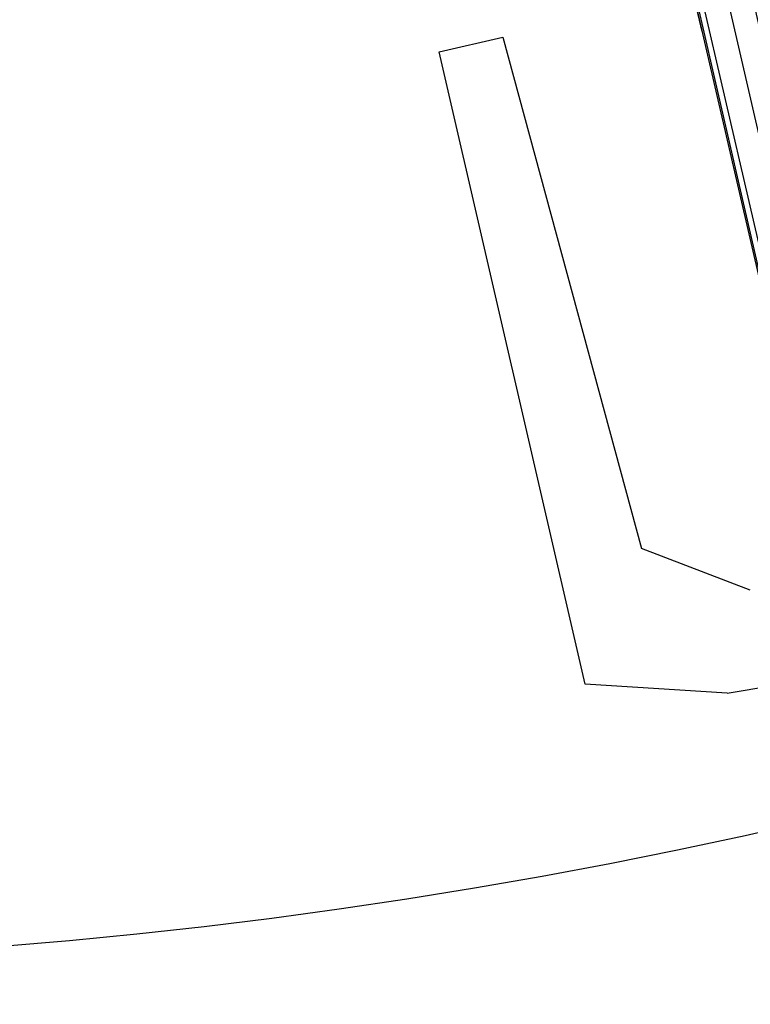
# Model space of a CAD drawing. Header units: centimetres. Extents: x -15121 to 17422, y -60492 to 0.
# Tile 83 of 256: x 1061 to 1078, y -29951 to -29928. Entities that reach past the tile are written whole.
import ezdxf

# ---------------------------------------------------------------- set-up
doc = ezdxf.new("R2010")
doc.units = ezdxf.units.CM
doc.header["$LTSCALE"] = 60
doc.linetypes.add('DP', pattern=[0.5, 0.3, -0.2])
for name, color, linetype in [('A-----SZ', 8, 'Continuous'), ('A-DRZ', 7, 'Continuous'), ('A-OKN-SY', 1, 'Continuous'), ('AIKA podłoga deski cała', 2, 'Continuous'), ('AIKA podłoga deski pod meble', 6, 'Continuous'), ('AIKA powierzchnie2', 2, 'Continuous'), ('AIKA sufity podwieszane', 8, 'Continuous'), ('AIKA ŚCIANA2', 8, 'Continuous'), ('podciagi i nadproza', 7, 'DP')]:
    doc.layers.add(name, color=color, linetype=linetype)

# ---------------------------------------------------------------- blocks, each defined once
blk = doc.blocks.new('AL120')
at = {"layer": 'A-----SZ'}
for p, q in [((114.554, 6.277, 0), (114.554, 4.705, 0)), ((130.177, 6.277, 0), (114.554, 6.277, 0)), ((131.156, 2.997, 0), (130.177, 6.277, 0)), ((114.554, 4.705, 0), (127.297, 4.225, 0)), ((128.861, 1.896, 0), (127.297, 4.225, 0)), ((131.156, 2.997, 0), (131.26, 1.097, 0))]:
    blk.add_line(p, q, dxfattribs=at)
at = {"layer": 'A-----SZ', "elevation": 0}
blk.add_lwpolyline([(126.663, -1.364), (13.452, -1.364), (13.452, -0.764), (126.663, -0.764)], dxfattribs=at)
at = {"layer": 'A-OKN-SY'}
blk.add_arc((4.701, 2.014, 0), 129.898, 359.11054, 88.95836, dxfattribs=at)
blk = doc.blocks.new('SL podciągi restauracja')
at = {"layer": 'podciagi i nadproza'}
blk.add_lwpolyline([(459.243, -27265.355), (482.628, -27259.956), (515.246, -27401.24), (491.861, -27406.639), (459.243, -27265.355)], dxfattribs=at)

msp = doc.modelspace()

# ---------------------------------------------------------------- hatches: boundary and pattern name
at = {"layer": 'AIKA sufity podwieszane', "transparency": 33554610}
h = msp.add_hatch(dxfattribs=at)
h.set_pattern_fill('ANSI37', color=256, scale=2.771036)
h.set_pattern_definition([(45, (5073.432, 672.602), (-6.221154, 6.221154), []), (135, (5073.432, 672.602), (-6.221154, -6.221154), [])])
h.paths.add_polyline_path([(1895.3422, -29622.938), (1051.961, -29817.6477), (1083.6791, -29955.0339), (1108.8373, -29949.2257), (1118.7352, -29992.098), (1098.8606, -29996.6864), (1151.9491, -30226.6377), (1171.8236, -30222.0493), (1195.98, -30326.6818), (1176.0567, -30331.2815), (1229.1072, -30560.8465), (1247.0331, -30556.708), (1258.8797, -30599.1305), (1239.2948, -30603.652), (1271.0129, -30741.0382), (1888.861, -30598.3967), (1885.2618, -30582.8068), (1928.1341, -30572.909), (1931.7333, -30588.4989), (1951.2207, -30583.9999), (1954.8998, -30599.9359), (2063.0549, -30574.9663), (2055.7765, -30543.4404), (2098.6488, -30533.5425), (2102.248, -30549.1325), (2108.8207, -30547.615)])

# ---------------------------------------------------------------- linework, layer by layer
at = {"layer": 'AIKA podłoga deski cała'}
msp.add_lwpolyline([(1888.861, -30598.3967), (1266.0671, -30744.1528), (1233.9166, -30604.8937), (1258.8797, -30599.1305), (1248.9789, -30556.2588), (1229.073, -30560.8544), (1175.9846, -30330.9033), (1195.8934, -30326.3069), (1171.8236, -30222.0493), (1151.9491, -30226.6377), (1098.8606, -29996.6864), (1118.7352, -29992.098), (1108.8373, -29949.2257), (1083.5062, -29955.0738), (1051.7856, -29817.6882), (1897.5708, -29622.4235)], dxfattribs=at)
at = {"layer": 'AIKA podłoga deski pod meble'}
msp.add_line((1051.9947, -29817.7939), (1083.9536, -29957.0231), dxfattribs=at)
at = {"layer": 'AIKA powierzchnie2'}
msp.add_lwpolyline([(1888.861, -30598.3967), (1271.0129, -30741.0382), (1239.2948, -30603.652), (1258.8797, -30599.1305), (1247.0331, -30556.708), (1229.1072, -30560.8465), (1176.0567, -30331.2815), (1195.98, -30326.6818), (1171.8236, -30222.0493), (1151.9491, -30226.6377), (1098.8606, -29996.6864), (1118.7352, -29992.098), (1108.8373, -29949.2257), (1083.6791, -29955.0339), (1051.961, -29817.6477), (1895.3422, -29622.938)], dxfattribs=at)
at = {"layer": 'AIKA sufity podwieszane', "transparency": 33554610}
msp.add_lwpolyline([(1888.861, -30598.3967), (1271.0129, -30741.0382), (1239.2948, -30603.652), (1258.8797, -30599.1305), (1247.0331, -30556.708), (1229.1072, -30560.8465), (1176.0567, -30331.2815), (1195.98, -30326.6818), (1171.8236, -30222.0493), (1151.9491, -30226.6377), (1098.8606, -29996.6864), (1118.7352, -29992.098), (1108.8373, -29949.2257), (1083.6791, -29955.0339), (1051.961, -29817.6477), (1895.3422, -29622.938)], dxfattribs=at)

# ---------------------------------------------------------------- block references
at = {"layer": 'A-DRZ', "xscale": -1, "rotation": 102.9999999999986}
msp.add_blockref('AL120', (1051.2229, -29815.251, 0), dxfattribs=at)
at = {"layer": 'AIKA ŚCIANA2'}
msp.add_blockref('SL podciągi restauracja', (592.0924, -2550.3843), dxfattribs=at)

doc.saveas('drawing.dxf')
